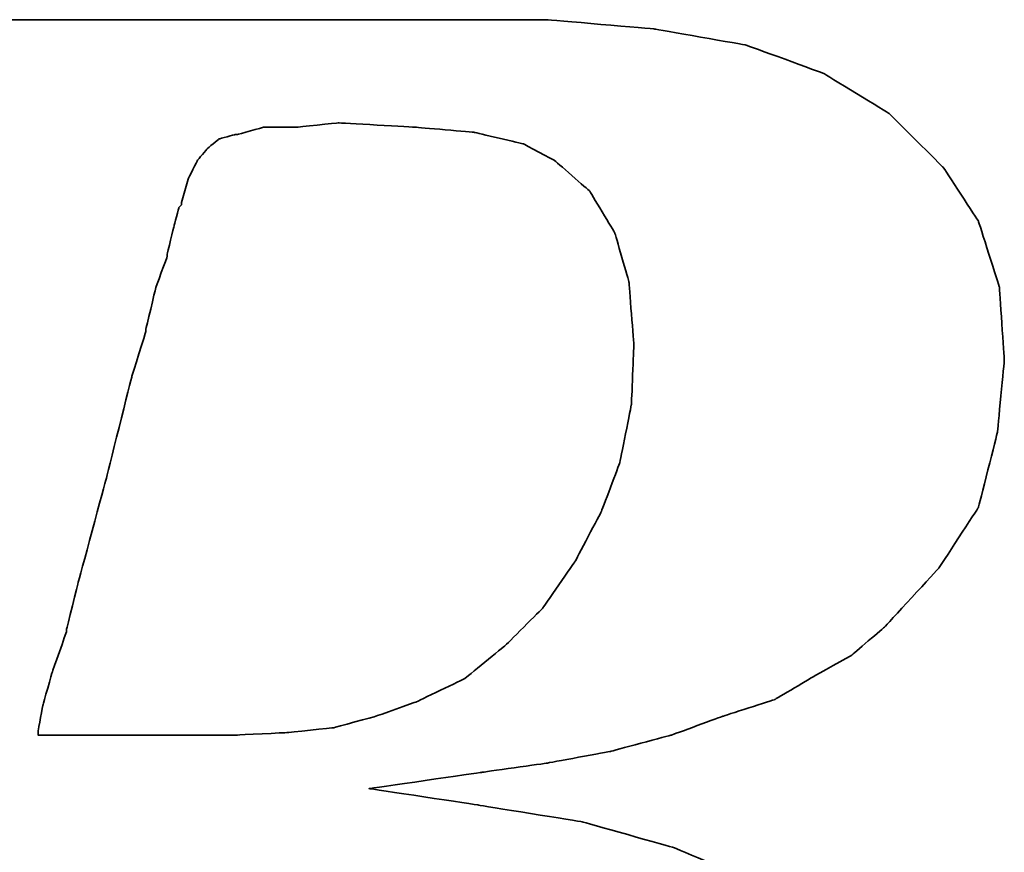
# Model space of a CAD drawing. Header units: millimetres. Extents: x 467 to 837, y 501 to 636.
# Tile 31 of 50: x 726.56 to 729.32, y 544.55 to 546.88. Entities that reach past the tile are written whole.
import ezdxf

# ---------------------------------------------------------------- set-up
doc = ezdxf.new("R2010")
doc.units = ezdxf.units.MM
doc.layers.add('DIM', color=4, linetype='CONTINUOUS')
doc.layers.add('layer 1', color=7, linetype='CONTINUOUS')

# ---------------------------------------------------------------- blocks, each defined once
blk = doc.blocks.new('TBI MOTION logo(完整正式版)')
at = {"layer": 'layer 1', "color": 22, "lineweight": 35}
for points, knots in [([(-64.65375, -6.86375), (-64.65375, -6.86375), (-64.84375, -7.29625), (-64.84375, -7.29625), (-64.84375, -7.29625), (-64.84375, -7.29625), (-64.86875, -7.34375), (-64.86875, -7.34375), (-64.86875, -7.34375), (-64.86875, -7.34375), (-64.86875, -7.36875), (-64.86875, -7.36875), (-64.86875, -7.36875), (-64.86875, -7.36875), (-65.15375, -7.65375), (-65.15375, -7.65375), (-65.15375, -7.65375), (-65.15375, -7.65375), (-65.17875, -7.65375), (-65.17875, -7.65375), (-65.17875, -7.65375), (-65.17875, -7.65375), (-65.20375, -7.67875), (-65.20375, -7.67875), (-65.20375, -7.67875), (-65.20375, -7.67875), (-65.58875, -7.87125), (-65.58875, -7.87125), (-65.58875, -7.87125), (-65.58875, -7.87125), (-65.63375, -7.87125), (-65.63375, -7.87125), (-65.63375, -7.87125), (-65.63375, -7.87125), (-65.65875, -7.89375), (-65.65875, -7.89375), (-65.65875, -7.89375), (-65.65875, -7.89375), (-66.09375, -7.94375), (-66.09375, -7.94375), (-66.09375, -7.94375), (-66.09375, -7.94375), (-66.11375, -7.94375), (-66.11375, -7.94375), (-66.11375, -7.94375), (-66.11375, -7.94375), (-66.16375, -7.94375), (-66.16375, -7.94375), (-66.16375, -7.94375), (-66.16375, -7.94375), (-66.30875, -7.94375), (-66.30875, -7.94375), (-66.30875, -7.94375), (-66.30875, -7.94375), (-66.69375, -7.94375), (-66.69375, -7.94375), (-66.69375, -7.94375), (-66.69375, -7.94375), (-67.07375, -7.94375), (-67.07375, -7.94375), (-67.07375, -7.94375), (-67.07375, -7.94375), (-67.12375, -7.94375), (-67.12375, -7.94375), (-67.12375, -7.94375), (-67.12375, -7.94375), (-67.12375, -7.96625), (-67.12375, -7.96625), (-67.12375, -7.96625), (-67.12375, -7.96625), (-67.14875, -7.99125), (-67.14875, -7.99125), (-67.14875, -7.99125), (-67.14875, -7.99125), (-67.24375, -8.34875), (-67.24375, -8.34875), (-67.24375, -8.34875), (-67.24375, -8.34875), (-67.31375, -8.68625), (-67.31375, -8.68625), (-67.31375, -8.68625), (-67.31375, -8.68625), (-67.26875, -8.68625), (-67.26875, -8.68625), (-67.26875, -8.68625), (-67.26875, -8.68625), (-67.07375, -8.68625), (-67.07375, -8.68625), (-67.07375, -8.68625), (-67.07375, -8.68625), (-66.54875, -8.68625), (-66.54875, -8.68625), (-66.54875, -8.68625), (-66.54875, -8.68625), (-65.82625, -8.68625), (-65.82625, -8.68625), (-65.82625, -8.68625), (-65.82625, -8.68625), (-65.01375, -8.68625), (-65.01375, -8.68625), (-65.01375, -8.68625), (-65.01375, -8.68625), (-64.05375, -8.68625), (-64.05375, -8.68625), (-64.05375, -8.68625), (-64.05375, -8.68625), (-62.08375, -8.68625), (-62.08375, -8.68625), (-62.08375, -8.68625), (-62.08375, -8.68625), (-60.06875, -8.68625), (-60.06875, -8.68625), (-60.06875, -8.68625), (-60.06875, -8.68625), (-59.10875, -8.68625), (-59.10875, -8.68625), (-59.10875, -8.68625), (-59.10875, -8.68625), (-58.29375, -8.68625), (-58.29375, -8.68625), (-58.29375, -8.68625), (-58.29375, -8.68625), (-57.57375, -8.68625), (-57.57375, -8.68625), (-57.57375, -8.68625), (-57.57375, -8.68625), (-57.04875, -8.68625), (-57.04875, -8.68625), (-57.04875, -8.68625), (-57.04875, -8.68625), (-56.85375, -8.68625), (-56.85375, -8.68625), (-56.85375, -8.68625), (-56.85375, -8.68625), (-56.70875, -8.68625), (-56.70875, -8.68625), (-56.70875, -8.68625), (-56.70875, -8.68625), (-56.61375, -8.68625), (-56.61375, -8.68625), (-56.61375, -8.68625), (-56.61375, -8.68625), (-56.56875, -8.68625), (-56.56875, -8.68625), (-56.56875, -8.68625), (-56.56875, -8.68625), (-55.65375, -8.63875), (-55.65375, -8.63875), (-55.65375, -8.63875), (-55.65375, -8.63875), (-54.76875, -8.51875), (-54.76875, -8.51875), (-54.76875, -8.51875), (-54.76875, -8.51875), (-53.90375, -8.30375), (-53.90375, -8.30375), (-53.90375, -8.30375), (-53.90375, -8.30375), (-53.08875, -8.03875), (-53.08875, -8.03875), (-53.08875, -8.03875), (-53.08875, -8.03875), (-52.34375, -7.65375), (-52.34375, -7.65375), (-52.34375, -7.65375), (-52.34375, -7.65375), (-51.69875, -7.29625), (-51.69875, -7.29625), (-51.69875, -7.29625), (-51.69875, -7.29625), (-51.21875, -6.91125), (-51.21875, -6.91125), (-51.21875, -6.91125), (-51.21875, -6.91125), (-50.83375, -6.50375), (-50.83375, -6.50375), (-50.83375, -6.50375), (-50.83375, -6.50375), (-50.44875, -5.94875), (-50.44875, -5.94875), (-50.44875, -5.94875), (-50.44875, -5.94875), (-50.13875, -5.30375), (-50.13875, -5.30375), (-50.13875, -5.30375), (-50.13875, -5.30375), (-49.99375, -4.65375), (-49.99375, -4.65375), (-49.99375, -4.65375), (-49.99375, -4.65375), (-49.92375, -3.98375), (-49.92375, -3.98375), (-49.92375, -3.98375), (-49.92375, -3.98375), (-49.99375, -3.19374), (-49.99375, -3.19374), (-49.99375, -3.19374), (-49.99375, -3.19374), (-50.23374, -2.44874), (-50.23374, -2.44874), (-50.23374, -2.44874), (-50.23374, -2.44874), (-50.59375, -1.87374), (-50.59375, -1.87374), (-50.59375, -1.87374), (-50.59375, -1.87374), (-51.09875, -1.31874), (-51.09875, -1.31874), (-51.09875, -1.31874), (-51.09875, -1.31874), (-51.74375, -0.81875), (-51.74375, -0.81875), (-51.74375, -0.81875), (-51.74375, -0.81875), (-52.53875, -0.48125), (-52.53875, -0.48125), (-52.53875, -0.48125), (-52.53875, -0.48125), (-53.47375, -0.21875), (-53.47375, -0.21875), (-53.47375, -0.21875), (-53.47375, -0.21875), (-54.52875, -0.04874), (-54.52875, -0.04874), (-54.52875, -0.04874), (-54.52875, -0.04874), (-55.65375, 0.12125), (-55.65375, 0.12125), (-55.65375, 0.12125), (-55.65375, 0.12125), (-54.50375, 0.28624), (-54.50375, 0.28624), (-54.50375, 0.28624), (-54.50375, 0.28624), (-53.83375, 0.38124), (-53.83375, 0.38124), (-53.83375, 0.38124), (-53.83375, 0.38124), (-53.18375, 0.50125), (-53.18375, 0.50125), (-53.18375, 0.50125), (-53.18375, 0.50125), (-52.55875, 0.66874), (-52.55875, 0.66874), (-52.55875, 0.66874), (-52.55875, 0.66874), (-52.03375, 0.86124), (-52.03375, 0.86124), (-52.03375, 0.86124), (-52.03375, 0.86124), (-51.50374, 1.03124), (-51.50374, 1.03124), (-51.50374, 1.03124), (-51.50374, 1.03124), (-51.09875, 1.27125), (-51.09875, 1.27125), (-51.09875, 1.27125), (-51.09875, 1.27125), (-50.71375, 1.48624), (-50.71375, 1.48624), (-50.71375, 1.48624), (-50.71375, 1.48624), (-50.37625, 1.77625), (-50.37625, 1.77625), (-50.37625, 1.77625), (-50.37625, 1.77625), (-49.82375, 2.37625), (-49.82375, 2.37625), (-49.82375, 2.37625), (-49.82375, 2.37625), (-49.41875, 2.99625), (-49.41875, 2.99625), (-49.41875, 2.99625), (-49.41875, 2.99625), (-49.22375, 3.76625), (-49.22375, 3.76625), (-49.22375, 3.76625), (-49.22375, 3.76625), (-49.15375, 4.50874), (-49.15375, 4.50874), (-49.15375, 4.50874), (-49.15375, 4.50874), (-49.20375, 5.25125), (-49.20375, 5.25125), (-49.20375, 5.25125), (-49.20375, 5.25125), (-49.41875, 5.92625), (-49.41875, 5.92625), (-49.41875, 5.92625), (-49.41875, 5.92625), (-49.77875, 6.47625), (-49.77875, 6.47625), (-49.77875, 6.47625), (-49.77875, 6.47625), (-50.33125, 7.02624), (-50.33125, 7.02624), (-50.33125, 7.02624), (-50.33125, 7.02624), (-51.00125, 7.43625), (-51.00125, 7.43625), (-51.00125, 7.43625), (-51.00125, 7.43625), (-51.79375, 7.72625), (-51.79375, 7.72625), (-51.79375, 7.72625), (-51.79375, 7.72625), (-52.72875, 7.89124), (-52.72875, 7.89124), (-52.72875, 7.89124), (-52.72875, 7.89124), (-53.83375, 7.98625), (-53.83375, 7.98625), (-53.83375, 7.98625), (-53.83375, 7.98625), (-53.92875, 7.98625), (-53.92875, 7.98625), (-53.92875, 7.98625), (-53.92875, 7.98625), (-54.26375, 7.98625), (-54.26375, 7.98625), (-54.26375, 7.98625), (-54.26375, 7.98625), (-54.74375, 7.98625), (-54.74375, 7.98625), (-54.74375, 7.98625), (-54.74375, 7.98625), (-55.36875, 7.98625), (-55.36875, 7.98625), (-55.36875, 7.98625), (-55.36875, 7.98625), (-56.13375, 7.98625), (-56.13375, 7.98625), (-56.13375, 7.98625), (-56.13375, 7.98625), (-56.94875, 7.98625), (-56.94875, 7.98625), (-56.94875, 7.98625), (-56.94875, 7.98625), (-58.77625, 7.98625), (-58.77625, 7.98625), (-58.77625, 7.98625), (-58.77625, 7.98625), (-60.59875, 7.98625), (-60.59875, 7.98625), (-60.59875, 7.98625), (-60.59875, 7.98625), (-61.41375, 7.98625), (-61.41375, 7.98625), (-61.41375, 7.98625), (-61.41375, 7.98625), (-62.17875, 7.98625), (-62.17875, 7.98625), (-62.17875, 7.98625), (-62.17875, 7.98625), (-62.80375, 7.98625), (-62.80375, 7.98625), (-62.80375, 7.98625), (-62.80375, 7.98625), (-63.30625, 7.98625), (-63.30625, 7.98625), (-63.30625, 7.98625), (-63.30625, 7.98625), (-63.57375, 7.98625), (-63.57375, 7.98625), (-63.57375, 7.98625), (-63.57375, 7.98625), (-63.57375, 7.96375), (-63.57375, 7.96375), (-63.57375, 7.96375), (-63.57375, 7.96375), (-63.59875, 7.94125), (-63.59875, 7.94125), (-63.59875, 7.94125), (-63.59875, 7.94125), (-63.69375, 7.55625), (-63.69375, 7.55625), (-63.69375, 7.55625), (-63.69375, 7.55625), (-63.76375, 7.24624), (-63.76375, 7.24624), (-63.76375, 7.24624), (-63.76375, 7.24624), (-63.23875, 7.24624), (-63.23875, 7.24624), (-63.23875, 7.24624), (-63.23875, 7.24624), (-62.75875, 7.24624), (-62.75875, 7.24624), (-62.75875, 7.24624), (-62.75875, 7.24624), (-62.61125, 7.24624), (-62.61125, 7.24624), (-62.61125, 7.24624), (-62.61125, 7.24624), (-62.56625, 7.24624), (-62.56625, 7.24624), (-62.56625, 7.24624), (-62.56625, 7.24624), (-62.22875, 7.24624), (-62.22875, 7.24624), (-62.22875, 7.24624), (-62.22875, 7.24624), (-62.20375, 7.24624), (-62.20375, 7.24624), (-62.20375, 7.24624), (-62.20375, 7.24624), (-62.17875, 7.21875), (-62.17875, 7.21875), (-62.17875, 7.21875), (-62.17875, 7.21875), (-61.96375, 7.17125), (-61.96375, 7.17125), (-61.96375, 7.17125), (-61.96375, 7.17125), (-61.72375, 7.12624), (-61.72375, 7.12624), (-61.72375, 7.12624), (-61.72375, 7.12624), (-61.70375, 7.12624), (-61.70375, 7.12624), (-61.70375, 7.12624), (-61.70375, 7.12624), (-61.55875, 7.07624), (-61.55875, 7.07624), (-61.55875, 7.07624), (-61.55875, 7.07624), (-61.50875, 7.07624), (-61.50875, 7.07624), (-61.50875, 7.07624), (-61.50875, 7.07624), (-61.48375, 7.02624), (-61.48375, 7.02624), (-61.48375, 7.02624), (-61.48375, 7.02624), (-61.31875, 6.83375), (-61.31875, 6.83375), (-61.31875, 6.83375), (-61.31875, 6.83375), (-61.29375, 6.81125), (-61.29375, 6.81125), (-61.29375, 6.81125), (-61.29375, 6.81125), (-61.29375, 6.78625), (-61.29375, 6.78625), (-61.29375, 6.78625), (-61.29375, 6.78625), (-61.19875, 6.50124), (-61.19875, 6.50124), (-61.19875, 6.50124), (-61.19875, 6.50124), (-61.17375, 6.45124), (-61.17375, 6.45124), (-61.17375, 6.45124), (-61.17375, 6.45124), (-61.19875, 6.40625), (-61.19875, 6.40625), (-61.19875, 6.40625), (-61.19875, 6.40625), (-61.26875, 5.99624), (-61.26875, 5.99624), (-61.26875, 5.99624), (-61.26875, 5.99624), (-61.26875, 5.85125), (-61.26875, 5.85125), (-61.26875, 5.85125), (-61.26875, 5.85125), (-61.26875, 5.82625), (-61.26875, 5.82625), (-61.26875, 5.82625), (-61.26875, 5.82625), (-61.29375, 5.80625), (-61.29375, 5.80625), (-61.29375, 5.80625), (-61.29375, 5.80625), (-61.34125, 5.66125), (-61.34125, 5.66125), (-61.34125, 5.66125), (-61.34125, 5.66125), (-61.41375, 5.44625), (-61.41375, 5.44625), (-61.41375, 5.44625), (-61.41375, 5.44625), (-61.48375, 5.15625), (-61.48375, 5.15625), (-61.48375, 5.15625), (-61.48375, 5.15625), (-61.58375, 4.82124), (-61.58375, 4.82124), (-61.58375, 4.82124), (-61.58375, 4.82124), (-61.79875, 4.00375), (-61.79875, 4.00375), (-61.79875, 4.00375), (-61.79875, 4.00375), (-62.05875, 2.99625), (-62.05875, 2.99625), (-62.05875, 2.99625), (-62.05875, 2.99625), (-62.34875, 1.91625), (-62.34875, 1.91625), (-62.34875, 1.91625), (-62.34875, 1.91625), (-62.97375, -0.41124), (-62.97375, -0.41124), (-62.97375, -0.41124), (-62.97375, -0.41124), (-63.59875, -2.75875), (-63.59875, -2.75875), (-63.59875, -2.75875), (-63.59875, -2.75875), (-63.88375, -3.86374), (-63.88375, -3.86374), (-63.88375, -3.86374), (-63.88375, -3.86374), (-64.14875, -4.82374), (-64.14875, -4.82374), (-64.14875, -4.82374), (-64.14875, -4.82374), (-64.36375, -5.64125), (-64.36375, -5.64125), (-64.36375, -5.64125), (-64.36375, -5.64125), (-64.43625, -5.97625), (-64.43625, -5.97625), (-64.43625, -5.97625), (-64.43625, -5.97625), (-64.50875, -6.28625), (-64.50875, -6.28625), (-64.50875, -6.28625), (-64.50875, -6.28625), (-64.50875, -6.30875), (-64.50875, -6.30875), (-64.50875, -6.30875), (-64.50875, -6.30875), (-64.57875, -6.50375), (-64.57875, -6.50375), (-64.57875, -6.50375), (-64.57875, -6.50375), (-64.62875, -6.69625), (-64.62875, -6.69625), (-64.62875, -6.69625), (-64.62875, -6.69625), (-64.62875, -6.76875), (-64.62875, -6.76875), (-64.62875, -6.76875), (-64.62875, -6.76875), (-64.62875, -6.81375), (-64.62875, -6.81375), (-64.62875, -6.81375), (-64.62875, -6.81375), (-64.62875, -6.83875), (-64.62875, -6.83875), (-64.62875, -6.83875), (-64.62875, -6.83875), (-64.65375, -6.86375), (-64.65375, -6.86375)], [0, 0, 0, 0, 0.00719424, 0.00719424, 0.00719424, 0.00719425, 0.01438849, 0.01438849, 0.01438849, 0.0143885, 0.02158273, 0.02158273, 0.02158273, 0.02158274, 0.02877698, 0.02877698, 0.02877698, 0.02877699, 0.03597122, 0.03597122, 0.03597122, 0.03597123, 0.04316547, 0.04316547, 0.04316547, 0.04316548, 0.05035971, 0.05035971, 0.05035971, 0.05035972, 0.05755396, 0.05755396, 0.05755396, 0.05755397, 0.0647482, 0.0647482, 0.0647482, 0.06474821, 0.07194245, 0.07194245, 0.07194245, 0.07194246, 0.07913669, 0.07913669, 0.07913669, 0.0791367, 0.08633094, 0.08633094, 0.08633094, 0.08633095, 0.09352518, 0.09352518, 0.09352518, 0.09352519, 0.10071942, 0.10071942, 0.10071942, 0.10071943, 0.10791367, 0.10791367, 0.10791367, 0.10791368, 0.11510791, 0.11510791, 0.11510791, 0.11510792, 0.12230216, 0.12230216, 0.12230216, 0.12230217, 0.1294964, 0.1294964, 0.1294964, 0.12949641, 0.13669065, 0.13669065, 0.13669065, 0.13669066, 0.14388489, 0.14388489, 0.14388489, 0.1438849, 0.15107914, 0.15107914, 0.15107914, 0.15107915, 0.15827338, 0.15827338, 0.15827338, 0.15827339, 0.16546763, 0.16546763, 0.16546763, 0.16546764, 0.17266187, 0.17266187, 0.17266187, 0.17266188, 0.17985612, 0.17985612, 0.17985612, 0.17985613, 0.18705036, 0.18705036, 0.18705036, 0.18705037, 0.1942446, 0.1942446, 0.1942446, 0.19424461, 0.20143885, 0.20143885, 0.20143885, 0.20143886, 0.20863309, 0.20863309, 0.20863309, 0.2086331, 0.21582734, 0.21582734, 0.21582734, 0.21582735, 0.22302158, 0.22302158, 0.22302158, 0.22302159, 0.23021583, 0.23021583, 0.23021583, 0.23021584, 0.23741007, 0.23741007, 0.23741007, 0.23741008, 0.24460432, 0.24460432, 0.24460432, 0.24460433, 0.25179856, 0.25179856, 0.25179856, 0.25179857, 0.25899281, 0.25899281, 0.25899281, 0.25899282, 0.26618705, 0.26618705, 0.26618705, 0.26618706, 0.27338129, 0.27338129, 0.27338129, 0.2733813, 0.28057554, 0.28057554, 0.28057554, 0.28057555, 0.28776978, 0.28776978, 0.28776978, 0.28776979, 0.29496403, 0.29496403, 0.29496403, 0.29496404, 0.30215827, 0.30215827, 0.30215827, 0.30215828, 0.30935252, 0.30935252, 0.30935252, 0.30935253, 0.31654676, 0.31654676, 0.31654676, 0.31654677, 0.32374101, 0.32374101, 0.32374101, 0.32374102, 0.33093525, 0.33093525, 0.33093525, 0.33093526, 0.3381295, 0.3381295, 0.3381295, 0.33812951, 0.34532374, 0.34532374, 0.34532374, 0.34532375, 0.35251799, 0.35251799, 0.35251799, 0.352518, 0.35971223, 0.35971223, 0.35971223, 0.35971224, 0.36690647, 0.36690647, 0.36690647, 0.36690648, 0.37410072, 0.37410072, 0.37410072, 0.37410073, 0.38129496, 0.38129496, 0.38129496, 0.38129497, 0.38848921, 0.38848921, 0.38848921, 0.38848922, 0.39568345, 0.39568345, 0.39568345, 0.39568346, 0.4028777, 0.4028777, 0.4028777, 0.40287771, 0.41007194, 0.41007194, 0.41007194, 0.41007195, 0.41726619, 0.41726619, 0.41726619, 0.4172662, 0.42446043, 0.42446043, 0.42446043, 0.42446044, 0.43165468, 0.43165468, 0.43165468, 0.43165469, 0.43884892, 0.43884892, 0.43884892, 0.43884893, 0.44604317, 0.44604317, 0.44604317, 0.44604318, 0.45323741, 0.45323741, 0.45323741, 0.45323742, 0.46043165, 0.46043165, 0.46043165, 0.46043166, 0.4676259, 0.4676259, 0.4676259, 0.46762591, 0.47482014, 0.47482014, 0.47482014, 0.47482015, 0.48201439, 0.48201439, 0.48201439, 0.4820144, 0.48920863, 0.48920863, 0.48920863, 0.48920864, 0.49640288, 0.49640288, 0.49640288, 0.49640289, 0.50359712, 0.50359712, 0.50359712, 0.50359713, 0.51079137, 0.51079137, 0.51079137, 0.51079138, 0.51798561, 0.51798561, 0.51798561, 0.51798562, 0.52517986, 0.52517986, 0.52517986, 0.52517987, 0.5323741, 0.5323741, 0.5323741, 0.53237411, 0.53956835, 0.53956835, 0.53956835, 0.53956836, 0.54676259, 0.54676259, 0.54676259, 0.5467626, 0.55395683, 0.55395683, 0.55395683, 0.55395684, 0.56115108, 0.56115108, 0.56115108, 0.56115109, 0.56834532, 0.56834532, 0.56834532, 0.56834533, 0.57553957, 0.57553957, 0.57553957, 0.57553958, 0.58273381, 0.58273381, 0.58273381, 0.58273382, 0.58992806, 0.58992806, 0.58992806, 0.58992807, 0.5971223, 0.5971223, 0.5971223, 0.59712231, 0.60431655, 0.60431655, 0.60431655, 0.60431656, 0.61151079, 0.61151079, 0.61151079, 0.6115108, 0.61870504, 0.61870504, 0.61870504, 0.61870505, 0.62589928, 0.62589928, 0.62589928, 0.62589929, 0.63309353, 0.63309353, 0.63309353, 0.63309354, 0.64028777, 0.64028777, 0.64028777, 0.64028778, 0.64748201, 0.64748201, 0.64748201, 0.64748202, 0.65467626, 0.65467626, 0.65467626, 0.65467627, 0.6618705, 0.6618705, 0.6618705, 0.66187051, 0.66906475, 0.66906475, 0.66906475, 0.66906476, 0.67625899, 0.67625899, 0.67625899, 0.676259, 0.68345324, 0.68345324, 0.68345324, 0.68345325, 0.69064748, 0.69064748, 0.69064748, 0.69064749, 0.69784173, 0.69784173, 0.69784173, 0.69784174, 0.70503597, 0.70503597, 0.70503597, 0.70503598, 0.71223022, 0.71223022, 0.71223022, 0.71223023, 0.71942446, 0.71942446, 0.71942446, 0.71942447, 0.72661871, 0.72661871, 0.72661871, 0.72661872, 0.73381295, 0.73381295, 0.73381295, 0.73381296, 0.74100719, 0.74100719, 0.74100719, 0.7410072, 0.74820144, 0.74820144, 0.74820144, 0.74820145, 0.75539568, 0.75539568, 0.75539568, 0.75539569, 0.76258993, 0.76258993, 0.76258993, 0.76258994, 0.76978417, 0.76978417, 0.76978417, 0.76978418, 0.77697842, 0.77697842, 0.77697842, 0.77697843, 0.78417266, 0.78417266, 0.78417266, 0.78417267, 0.79136691, 0.79136691, 0.79136691, 0.79136692, 0.79856115, 0.79856115, 0.79856115, 0.79856116, 0.8057554, 0.8057554, 0.8057554, 0.80575541, 0.81294964, 0.81294964, 0.81294964, 0.81294965, 0.82014388, 0.82014388, 0.82014388, 0.82014389, 0.82733813, 0.82733813, 0.82733813, 0.82733814, 0.83453237, 0.83453237, 0.83453237, 0.83453238, 0.84172662, 0.84172662, 0.84172662, 0.84172663, 0.84892086, 0.84892086, 0.84892086, 0.84892087, 0.85611511, 0.85611511, 0.85611511, 0.85611512, 0.86330935, 0.86330935, 0.86330935, 0.86330936, 0.8705036, 0.8705036, 0.8705036, 0.87050361, 0.87769784, 0.87769784, 0.87769784, 0.87769785, 0.88489209, 0.88489209, 0.88489209, 0.8848921, 0.89208633, 0.89208633, 0.89208633, 0.89208634, 0.89928058, 0.89928058, 0.89928058, 0.89928059, 0.90647482, 0.90647482, 0.90647482, 0.90647483, 0.91366906, 0.91366906, 0.91366906, 0.91366907, 0.92086331, 0.92086331, 0.92086331, 0.92086332, 0.92805755, 0.92805755, 0.92805755, 0.92805756, 0.9352518, 0.9352518, 0.9352518, 0.93525181, 0.94244604, 0.94244604, 0.94244604, 0.94244605, 0.94964029, 0.94964029, 0.94964029, 0.9496403, 0.95683453, 0.95683453, 0.95683453, 0.95683454, 0.96402878, 0.96402878, 0.96402878, 0.96402879, 0.97122302, 0.97122302, 0.97122302, 0.97122303, 0.97841727, 0.97841727, 0.97841727, 0.97841728, 0.98561151, 0.98561151, 0.98561151, 0.98561152, 0.99280576, 0.99280576, 0.99280576, 0.99280577, 1, 1, 1, 1]), ([(-57.50375, 6.35625), (-57.50375, 6.35625), (-57.57375, 6.11625), (-57.57375, 6.11625), (-57.57375, 6.11625), (-57.57375, 6.11625), (-57.57375, 6.09125), (-57.57375, 6.09125), (-57.57375, 6.09125), (-57.57375, 6.09125), (-57.59875, 6.06625), (-57.59875, 6.06625), (-57.59875, 6.06625), (-57.59875, 6.06625), (-57.64875, 5.87625), (-57.64875, 5.87625), (-57.64875, 5.87625), (-57.64875, 5.87625), (-57.71875, 5.58875), (-57.71875, 5.58875), (-57.71875, 5.58875), (-57.71875, 5.58875), (-57.71875, 5.56625), (-57.71875, 5.56625), (-57.71875, 5.56625), (-57.71875, 5.56625), (-57.83875, 5.23125), (-57.83875, 5.23125), (-57.83875, 5.23125), (-57.83875, 5.23125), (-57.93625, 4.82124), (-57.93625, 4.82124), (-57.93625, 4.82124), (-57.93625, 4.82124), (-57.93625, 4.79624), (-57.93625, 4.79624), (-57.93625, 4.79624), (-57.93625, 4.79624), (-58.07875, 4.34125), (-58.07875, 4.34125), (-58.07875, 4.34125), (-58.07875, 4.34125), (-58.34375, 3.28625), (-58.34375, 3.28625), (-58.34375, 3.28625), (-58.34375, 3.28625), (-58.62875, 2.23124), (-58.62875, 2.23124), (-58.62875, 2.23124), (-58.62875, 2.23124), (-58.74875, 1.75125), (-58.74875, 1.75125), (-58.74875, 1.75125), (-58.74875, 1.75125), (-58.74875, 1.72625), (-58.74875, 1.72625), (-58.74875, 1.72625), (-58.74875, 1.72625), (-58.89375, 1.31625), (-58.89375, 1.31625), (-58.89375, 1.31625), (-58.89375, 1.31625), (-58.98875, 0.98124), (-58.98875, 0.98124), (-58.98875, 0.98124), (-58.98875, 0.98124), (-59.03875, 0.71625), (-59.03875, 0.71625), (-59.03875, 0.71625), (-59.03875, 0.71625), (-59.03875, 0.66874), (-59.03875, 0.66874), (-59.03875, 0.66874), (-59.03875, 0.66874), (-58.91875, 0.66874), (-58.91875, 0.66874), (-58.91875, 0.66874), (-58.91875, 0.66874), (-58.53375, 0.66874), (-58.53375, 0.66874), (-58.53375, 0.66874), (-58.53375, 0.66874), (-58.10375, 0.66874), (-58.10375, 0.66874), (-58.10375, 0.66874), (-58.10375, 0.66874), (-57.66875, 0.66874), (-57.66875, 0.66874), (-57.66875, 0.66874), (-57.66875, 0.66874), (-57.33375, 0.66874), (-57.33375, 0.66874), (-57.33375, 0.66874), (-57.33375, 0.66874), (-57.09375, 0.66874), (-57.09375, 0.66874), (-57.09375, 0.66874), (-57.09375, 0.66874), (-56.99875, 0.66874), (-56.99875, 0.66874), (-56.99875, 0.66874), (-56.99875, 0.66874), (-56.49375, 0.69374), (-56.49375, 0.69374), (-56.49375, 0.69374), (-56.49375, 0.69374), (-56.01375, 0.74374), (-56.01375, 0.74374), (-56.01375, 0.74374), (-56.01375, 0.74374), (-55.58375, 0.86124), (-55.58375, 0.86124), (-55.58375, 0.86124), (-55.58375, 0.86124), (-55.17375, 1.00624), (-55.17375, 1.00624), (-55.17375, 1.00624), (-55.17375, 1.00624), (-54.67375, 1.24625), (-54.67375, 1.24625), (-54.67375, 1.24625), (-54.67375, 1.24625), (-54.26375, 1.58124), (-54.26375, 1.58124), (-54.26375, 1.58124), (-54.26375, 1.58124), (-53.87875, 1.96374), (-53.87875, 1.96374), (-53.87875, 1.96374), (-53.87875, 1.96374), (-53.54375, 2.44625), (-53.54375, 2.44625), (-53.54375, 2.44625), (-53.54375, 2.44625), (-53.27875, 2.95125), (-53.27875, 2.95125), (-53.27875, 2.95125), (-53.27875, 2.95125), (-53.08875, 3.45124), (-53.08875, 3.45124), (-53.08875, 3.45124), (-53.08875, 3.45124), (-52.96875, 4.05124), (-52.96875, 4.05124), (-52.96875, 4.05124), (-52.96875, 4.05124), (-52.94375, 4.65125), (-52.94375, 4.65125), (-52.94375, 4.65125), (-52.94375, 4.65125), (-52.99375, 5.30125), (-52.99375, 5.30125), (-52.99375, 5.30125), (-52.99375, 5.30125), (-53.13875, 5.80625), (-53.13875, 5.80625), (-53.13875, 5.80625), (-53.13875, 5.80625), (-53.39875, 6.23625), (-53.39875, 6.23625), (-53.39875, 6.23625), (-53.39875, 6.23625), (-53.75875, 6.54875), (-53.75875, 6.54875), (-53.75875, 6.54875), (-53.75875, 6.54875), (-54.07375, 6.71625), (-54.07375, 6.71625), (-54.07375, 6.71625), (-54.07375, 6.71625), (-54.57375, 6.83375), (-54.57375, 6.83375), (-54.57375, 6.83375), (-54.57375, 6.83375), (-55.17375, 6.88625), (-55.17375, 6.88625), (-55.17375, 6.88625), (-55.17375, 6.88625), (-55.96875, 6.93125), (-55.96875, 6.93125), (-55.96875, 6.93125), (-55.96875, 6.93125), (-56.39875, 6.88625), (-56.39875, 6.88625), (-56.39875, 6.88625), (-56.39875, 6.88625), (-56.42125, 6.88625), (-56.42125, 6.88625), (-56.42125, 6.88625), (-56.42125, 6.88625), (-56.73375, 6.88625), (-56.73375, 6.88625), (-56.73375, 6.88625), (-56.73375, 6.88625), (-56.99875, 6.81125), (-56.99875, 6.81125), (-56.99875, 6.81125), (-56.99875, 6.81125), (-57.02375, 6.81125), (-57.02375, 6.81125), (-57.02375, 6.81125), (-57.02375, 6.81125), (-57.18875, 6.76625), (-57.18875, 6.76625), (-57.18875, 6.76625), (-57.18875, 6.76625), (-57.30875, 6.66625), (-57.30875, 6.66625), (-57.30875, 6.66625), (-57.30875, 6.66625), (-57.40875, 6.54875), (-57.40875, 6.54875), (-57.40875, 6.54875), (-57.40875, 6.54875), (-57.50375, 6.35625), (-57.50375, 6.35625)], [0, 0, 0, 0, 0.01851852, 0.01851852, 0.01851852, 0.01851853, 0.03703704, 0.03703704, 0.03703704, 0.03703705, 0.05555556, 0.05555556, 0.05555556, 0.05555557, 0.07407407, 0.07407407, 0.07407407, 0.07407408, 0.09259259, 0.09259259, 0.09259259, 0.0925926, 0.11111111, 0.11111111, 0.11111111, 0.11111112, 0.12962963, 0.12962963, 0.12962963, 0.12962964, 0.14814815, 0.14814815, 0.14814815, 0.14814816, 0.16666667, 0.16666667, 0.16666667, 0.16666668, 0.18518519, 0.18518519, 0.18518519, 0.1851852, 0.2037037, 0.2037037, 0.2037037, 0.20370371, 0.22222222, 0.22222222, 0.22222222, 0.22222223, 0.24074074, 0.24074074, 0.24074074, 0.24074075, 0.25925926, 0.25925926, 0.25925926, 0.25925927, 0.27777778, 0.27777778, 0.27777778, 0.27777779, 0.2962963, 0.2962963, 0.2962963, 0.29629631, 0.31481481, 0.31481481, 0.31481481, 0.31481482, 0.33333333, 0.33333333, 0.33333333, 0.33333334, 0.35185185, 0.35185185, 0.35185185, 0.35185186, 0.37037037, 0.37037037, 0.37037037, 0.37037038, 0.38888889, 0.38888889, 0.38888889, 0.3888889, 0.40740741, 0.40740741, 0.40740741, 0.40740742, 0.42592593, 0.42592593, 0.42592593, 0.42592594, 0.44444444, 0.44444444, 0.44444444, 0.44444445, 0.46296296, 0.46296296, 0.46296296, 0.46296297, 0.48148148, 0.48148148, 0.48148148, 0.48148149, 0.5, 0.5, 0.5, 0.50000001, 0.51851852, 0.51851852, 0.51851852, 0.51851853, 0.53703704, 0.53703704, 0.53703704, 0.53703705, 0.55555556, 0.55555556, 0.55555556, 0.55555557, 0.57407407, 0.57407407, 0.57407407, 0.57407408, 0.59259259, 0.59259259, 0.59259259, 0.5925926, 0.61111111, 0.61111111, 0.61111111, 0.61111112, 0.62962963, 0.62962963, 0.62962963, 0.62962964, 0.64814815, 0.64814815, 0.64814815, 0.64814816, 0.66666667, 0.66666667, 0.66666667, 0.66666668, 0.68518519, 0.68518519, 0.68518519, 0.6851852, 0.7037037, 0.7037037, 0.7037037, 0.70370371, 0.72222222, 0.72222222, 0.72222222, 0.72222223, 0.74074074, 0.74074074, 0.74074074, 0.74074075, 0.75925926, 0.75925926, 0.75925926, 0.75925927, 0.77777778, 0.77777778, 0.77777778, 0.77777779, 0.7962963, 0.7962963, 0.7962963, 0.79629631, 0.81481481, 0.81481481, 0.81481481, 0.81481482, 0.83333333, 0.83333333, 0.83333333, 0.83333334, 0.85185185, 0.85185185, 0.85185185, 0.85185186, 0.87037037, 0.87037037, 0.87037037, 0.87037038, 0.88888889, 0.88888889, 0.88888889, 0.8888889, 0.90740741, 0.90740741, 0.90740741, 0.90740742, 0.92592593, 0.92592593, 0.92592593, 0.92592594, 0.94444444, 0.94444444, 0.94444444, 0.94444445, 0.96296296, 0.96296296, 0.96296296, 0.96296297, 0.98148148, 0.98148148, 0.98148148, 0.98148149, 1, 1, 1, 1])]:
    blk.add_open_spline(points, degree=3, knots=knots, dxfattribs=at)

msp = doc.modelspace()

# ---------------------------------------------------------------- block references
at = {"layer": 'DIM', "color": 7, "xscale": 0.2736514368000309, "yscale": 0.2736514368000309, "zscale": 0.2736514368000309}
msp.add_blockref('TBI MOTION logo(完整正式版)', (742.7691, 544.6927), dxfattribs=at)

doc.saveas('drawing.dxf')
